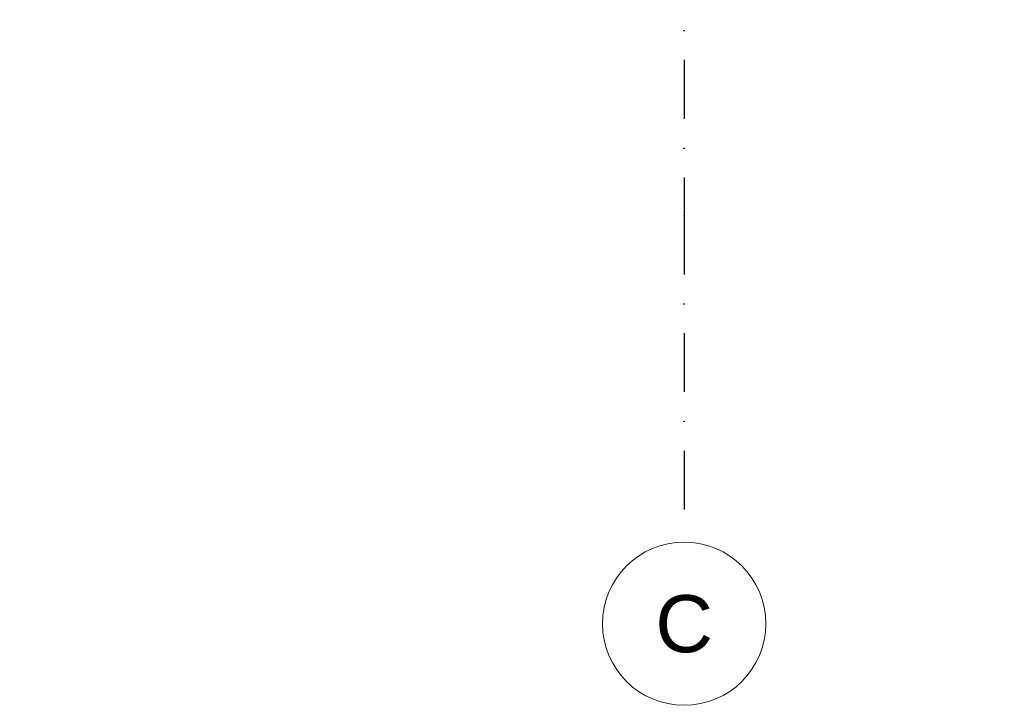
# Model space of a CAD drawing. Header units: millimetres. Extents: x -12989 to 381814, y -50461 to 30884.
# Tile 21 of 111: x 366501 to 369516, y -50461 to -48361. Entities that reach past the tile are written whole.
import ezdxf
from ezdxf.enums import TextEntityAlignment as Align

# ---------------------------------------------------------------- set-up
doc = ezdxf.new("R2010")
doc.units = ezdxf.units.MM
doc.header["$MEASUREMENT"] = 0
doc.linetypes.add('Kropki i Kreski', pattern=[360, 180, -90, 0, -90])
doc.layers.add('Nowe_A_WYM', color=7, linetype='Continuous')
doc.layers.add('Nowe_Warstwa IFC.Import IFC', color=7, linetype='Continuous')
for name, color, linetype, lineweight in [('Nowe_A_WYM_Nr_pióra__1', 7, 'Continuous', 13), ('Nowe_A_WYM_Nr_pióra__45', 7, 'Continuous', 15), ('Nowe_A_WYM_Nr_pióra__85', 7, 'Continuous', 13), ('Nowe_Warstwa IFC.Import IFC_Nr_pióra__1', 7, 'Continuous', 13), ('Nowe_Warstwa IFC.Import IFC_Nr_pióra__25', 7, 'Continuous', 25), ('Nowe_Warstwa IFC.Import IFC_Nr_pióra__7', 7, 'Continuous', 13)]:
    doc.layers.add(name, color=color, linetype=linetype, lineweight=lineweight)
doc.styles.add('STYL_AUTOMATYCZNY_1', font='arial.ttf')
doc.styles.add('STYL_AUTOMATYCZNY_4', font='arial.ttf')
doc.dimstyles.new('STYL_AUTOMATYCZNY__1', dxfattribs={"dimtxt": 139.999998, "dimasz": 57, "dimexe": 0.18, "dimexo": 0.0625, "dimgap": 0, "dimtad": 1, "dimtih": 1, "dimtoh": 1, "dimdec": 0, "dimlfac": 0.1, "dimzin": 0, "dimdsep": 46, "dimtxsty": 'STYL_AUTOMATYCZNY_4', "dimblk": 'ARROWHEAD_6', "dimblk1": 'ARROWHEAD_6', "dimblk2": 'ARROWHEAD_6', "dimcen": 0.09, "dimse1": 1, "dimse2": 1, "dimclrd": 7, "dimclre": 7, "dimclrt": 7, "dimadec": 0, "dimazin": 0, "dimtfac": 1, "dimtdec": 4, "dimtmove": 0, "dimatfit": 3, "dimfxl": 0, "dimtolj": 1, "dimtzin": 0, "dimarcsym": 0})

# ---------------------------------------------------------------- blocks, each defined once
blk = doc.blocks.new('Standardowy znacznik osi[5]_1', base_point=(368535.4, -35960.6))
at = {"layer": 'Nowe_Warstwa IFC.Import IFC_Nr_pióra__25', "color": 7, "linetype": 'Kropki i Kreski', "lineweight": 25}
for p, q in [((368535.4, -36960.6), (368535.4, -48960.6)), ((368535.4, -48960.6), (368535.4, -49960.6))]:
    blk.add_line(p, q, dxfattribs=at)
blk.add_point((368535.4, -48960.6), dxfattribs=at)
blk.add_point((368535.4, -48960.6), dxfattribs=at)
at = {"layer": 'Nowe_Warstwa IFC.Import IFC_Nr_pióra__7', "color": 7, "linetype": 'Continuous', "lineweight": 13}
blk.add_circle((368535.4, -50210.6), 250, dxfattribs=at)
at = {"layer": 'Nowe_Warstwa IFC.Import IFC_Nr_pióra__1', "color": 7, "lineweight": 13, "style": 'STYL_AUTOMATYCZNY_1'}
for tag, p in [('AC_MarkerText_1_0', (368535.4, -35623.1)), ('AC_MarkerText_1_1', (368535.4, -50123.1))]:
    blk.add_attdef(tag, text='', height=175, rotation=360, dxfattribs=at).set_placement(p, align=Align.TOP_CENTER)
blk = doc.blocks.new('*D182', base_point=(363535.4, -45960.6))
at = {"layer": 'Nowe_A_WYM_Nr_pióra__45', "color": 7, "linetype": 'Continuous', "lineweight": 15}
for p, q in [((363815.4, -47923.2), (363755.4, -47983.2)), ((368565.4, -47923.2), (368505.4, -47983.2))]:
    blk.add_line(p, q, dxfattribs=at)
at = {"layer": 'Nowe_A_WYM_Nr_pióra__85', "color": 7, "linetype": 'Continuous', "lineweight": 13}
for p, q in [((363785.4, -48009.5), (363785.4, -47897)), ((363740.4, -47953.2), (363785.4, -47953.2)), ((363785.4, -47953.2), (368535.4, -47953.2))]:
    blk.add_line(p, q, dxfattribs=at)
at = {"layer": 'Nowe_A_WYM_Nr_pióra__1', "color": 7, "lineweight": 13, "insert": (366000.2, -47925.2), "char_height": 140, "attachment_point": 7, "style": 'STYL_AUTOMATYCZNY_4'}
blk.add_mtext('\\A1;{\\pql;\\fArial|b0|i0|c238|p0;\\W1.000000;475}', dxfattribs=at)
blk = doc.blocks.new('ARROWHEAD_6')
at = {"color": 0, "linetype": 'Continuous', "lineweight": 0}
for p, q in [((0, 0), (-1, 0)), ((-0.5, -0.5), (0.5, 0.5))]:
    blk.add_line(p, q, dxfattribs=at)
blk = doc.blocks.new('*D183', base_point=(363535.4, -45960.6))
at = {"layer": 'Nowe_A_WYM_Nr_pióra__45', "color": 7, "linetype": 'Continuous', "lineweight": 15}
for p, q in [((368565.4, -47923.2), (368505.4, -47983.2)), ((373565.4, -47923.2), (373505.4, -47983.2))]:
    blk.add_line(p, q, dxfattribs=at)
at = {"layer": 'Nowe_A_WYM_Nr_pióra__85', "color": 7, "linetype": 'Continuous', "lineweight": 13}
for p, q in [((368535.4, -48009.5), (368535.4, -47897)), ((373535.4, -48009.5), (373535.4, -47897)), ((363785.4, -47953.2), (368535.4, -47953.2)), ((368535.4, -47953.2), (373535.4, -47953.2))]:
    blk.add_line(p, q, dxfattribs=at)
at = {"layer": 'Nowe_A_WYM_Nr_pióra__1', "color": 7, "lineweight": 13, "insert": (370875.2, -47925.2), "char_height": 140, "attachment_point": 7, "style": 'STYL_AUTOMATYCZNY_4'}
blk.add_mtext('\\A1;{\\pql;\\fArial|b0|i0|c238|p0;\\W1.000000;500}', dxfattribs=at)

msp = doc.modelspace()

# ---------------------------------------------------------------- block references
at = {"layer": 'Nowe_Warstwa IFC.Import IFC', "color": 7, "linetype": 'Continuous', "lineweight": 13}
ref = msp.add_blockref('Standardowy znacznik osi[5]_1', (368535.4, -35960.6), dxfattribs=at)
ref.add_attrib('AC_MarkerText_1_1', 'C', dxfattribs={"layer": 'Nowe_Warstwa IFC.Import IFC_Nr_pióra__1', "color": 7, "lineweight": 13, "height": 175, "rotation": 360, "style": 'STYL_AUTOMATYCZNY_1'}).set_placement((368535.4, -50123.1), align=Align.TOP_CENTER)

# ---------------------------------------------------------------- dimensions: what is measured, and where the dimension line sits
at = {"layer": 'Nowe_A_WYM', "color": 7, "linetype": 'Continuous', "lineweight": 13}
for base, p1, p2, picture, middle in [((368535.4, -47953.2), (363785.4, -48688.5), (368535.4, -50210.6), '*D182', (366160, -47855.2)), ((373535.4, -47953.2), (368535.4, -50210.6), (373535.4, -50210.6), '*D183', (371035, -47855.2))]:
    dim = msp.add_linear_dim(base=base, p1=p1, p2=p2, dimstyle='STYL_AUTOMATYCZNY__1', dxfattribs=at)
    dim.commit()
    dim.dimension.update_dxf_attribs({"geometry": picture, "text_midpoint": middle, "dimtype": 160})

doc.saveas('drawing.dxf')
